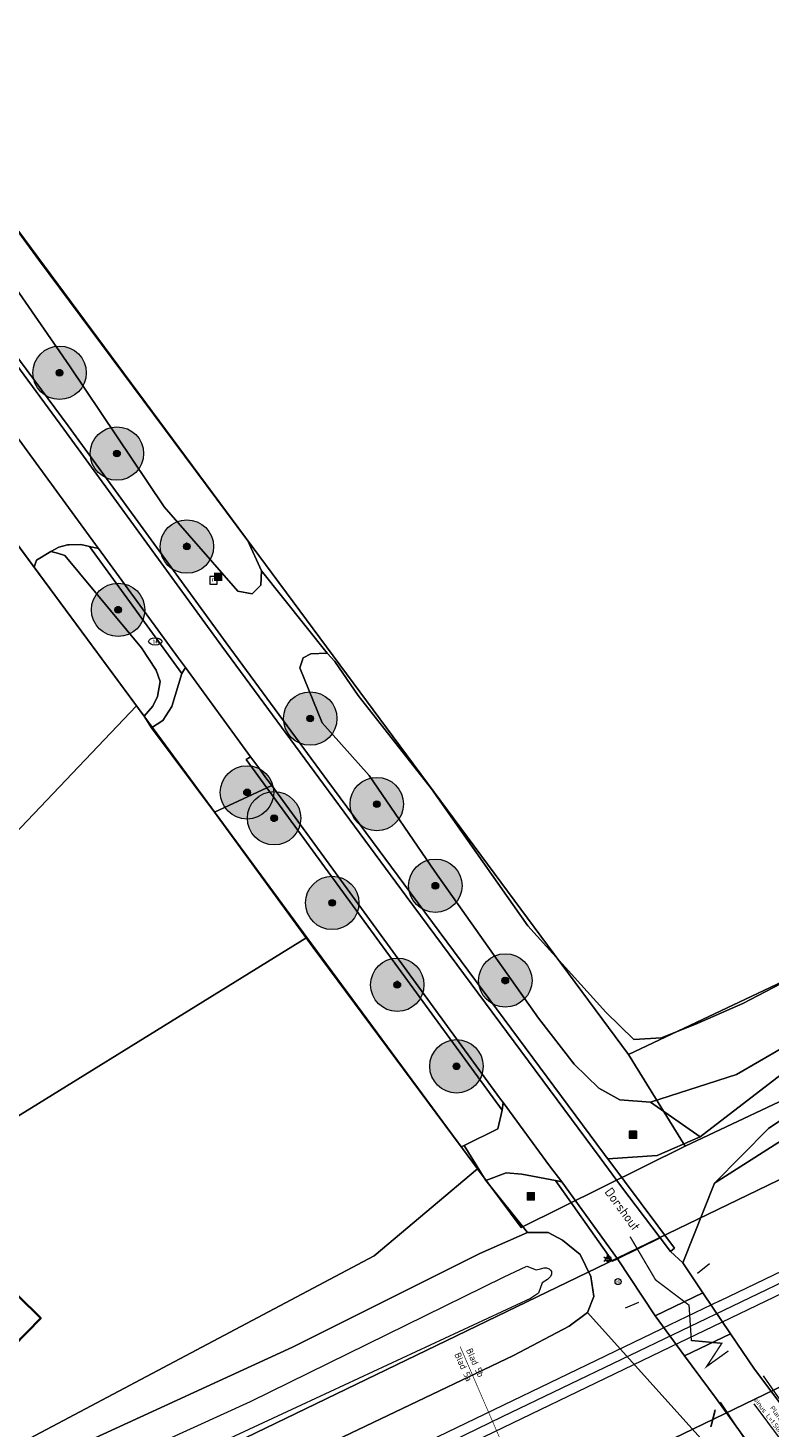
# Model space of a CAD drawing. Header units: metres. Extents: x 163543 to 168130, y 402678 to 405437.
# Tile 136 of 256: x 164738 to 164793, y 403570 to 403675. Entities that reach past the tile are written whole.
import ezdxf
from ezdxf.enums import TextEntityAlignment as Align

# ---------------------------------------------------------------- set-up
doc = ezdxf.new("R2010")
doc.units = ezdxf.units.M
doc.linetypes.add('X-CA190022.004-UO-TXT_Tekst 1op200$0$AL-TEKENBLADGRENS', pattern=[11.5, 2.5, -1.5, 1, -1.5, 1, -1.5, 2.5])
doc.layers.get('0').update_dxf_attribs({"lineweight": 25})
for name, color, linetype, lineweight in [('X-CA190022.004-UO-BGT_Ondergrond$0$GE_202_SHDMuur30cm_Lijn_GEM', 253, 'Continuous', 9), ('X-CA190022.004-UO-BGT_Ondergrond$0$GE_251_SPRTrein_as_Lijn_GEM', 253, 'Continuous', 9), ('X-CA190022.004-UO-BGT_Ondergrond$0$GE_261_OSHHek_Lijn_GEM', 253, 'X-CA190022.004-UO-BGT_Ondergrond$0$Hekwerk', 9), ('X-CA190022.004-UO-BGT_Ondergrond$0$GE_314_WGDRijbaanLokaleweg_Vlak_GEM', 253, 'Continuous', 9), ('X-CA190022.004-UO-BGT_Ondergrond$0$GE_322_WGDInrit_Vlak_GEM', 253, 'Continuous', 9), ('X-CA190022.004-UO-BGT_Ondergrond$0$GE_367_OWGBerm_groenvoorziening_grasenk_GEM', 253, 'Continuous', 9), ('X-CA190022.004-UO-BGT_Ondergrond$0$GE_401_OTDErf_Vlak_GEM', 253, 'Continuous', 9), ('X-CA190022.004-UO-BGT_Ondergrond$0$GE_471_BTDBouwland_Vlak_GEM', 253, 'Continuous', 9), ('X-CA190022.004-UO-BGT_Ondergrond$0$GE_479_BTDGroenvoorziening_grasenkruida_GEM', 253, 'Continuous', 9), ('X-CA190022.004-UO-BGT_Ondergrond$0$GE_504_WTDWaterloop_sloot_Vlak_GEM', 253, 'Continuous', 9), ('X-CA190022.004-UO-BGT_Ondergrond$0$GE_523_WTDGreppel_drogesloot_Vlak_GEM', 253, 'Continuous', 9), ('X-CA190022.004-UO-BGT_Ondergrond$0$GE_541_OWTOever_slootkant_Vlak_GEM', 253, 'Continuous', 9), ('X-CA190022.004-UO-BGT_Ondergrond$0$GE_601_PNDgrondvlakpand_Vlak_MV_GEM', 34, 'Continuous', 35), ('X-CA190022.004-UO-BGT_Ondergrond$0$GE_812_BRDPlaatsnaambord_Punt_GEM', 253, 'Continuous', 9), ('X-CA190022.004-UO-BGT_Ondergrond$0$GE_814_BRDVerkeersbord_Punt_GEM', 253, 'Continuous', 9), ('X-CA190022.004-UO-BGT_Ondergrond$0$GE_835_KSTRioolkast_Punt_GEM', 253, 'Continuous', 9), ('X-CA190022.004-UO-BGT_Ondergrond$0$GE_861_PALLichtmast_Punt_GEM', 253, 'Continuous', 9), ('X-CA190022.004-UO-BGT_Ondergrond$0$GE_882_PutBrandkraan_Punt_GEM', 253, 'Continuous', 9), ('X-CA190022.004-UO-BGT_Ondergrond$0$GE_885_PutInspectieofRioolput_Punt_GEM', 253, 'Continuous', 9), ('X-CA190022.004-UO-BGT_Ondergrond$0$N-WE-RI-PUT_INSPECTIE-S', 253, 'Continuous', 9), ('X-CA190022.004-UO-DTM inmeting_v0.1$0$B-ME-IE-MEUBILAIR_WEGMEUBILAIR_SCHRIKHEK-G', 4, 'Continuous', 18), ('X-CA190022.004-UO-DTM inmeting_v0.1$0$B-WE-IE-TERREINAFSCHEIDING_KUNSTMATIG_RASTERHEKWERK-G', 246, 'X-CA190022.004-UO-DTM inmeting_v0.1$0$IE-TERREINAFSCHEIDING-KUNSTMATIG-OPEN', 0), ('X-CA190022.004-UO-DTM inmeting_v0.1$0$B-WE-VH-VERHARDING_ASFALT-G', 246, 'Continuous', 0), ('X-CA190022.004-UO-DWM_Beplanting$0$B-WE-GR-BOOM-S AFKOMSTIG UIT BGT', 252, 'Continuous', 0), ('X-CA190022.004-UO-DWM_Snelfietsroute$0$N-WE-VW-MARKERING_LANGS_STREEP_DOORGETROKKEN_010-G', 7, 'Continuous', 0), ('X-CA190022.004-UO-KAD_Percelen$0$B-WE-KG-GRENS_PERCEEL-GV', 150, 'Continuous', 9), ('X-CA190022.004-UO-TXT_Tekst 1op200$0$BLADEN', 7, 'Continuous', 25), ('X-CA190022.004-UO-TXT_Tekst 1op200$0$X-XX-AL-AANKLEDING-M', 7, 'Continuous', 18), ('X-CA190022.004-UO-TXT_Tekst 1op200$0$X-XX-AL-T35', 7, 'Continuous', 35), ('X-CA190022.004-UO-TXT_Tekst 1op200$0$X-XX-AL-TEKENBLADGRENS-G', 7, 'X-CA190022.004-UO-TXT_Tekst 1op200$0$AL-TEKENBLADGRENS', 35)]:
    doc.layers.add(name, color=color, linetype=linetype, lineweight=lineweight)
doc.layers.add('X-CA190022.004-UO-DWM_Beplanting$0$B-WE-GR-BOOM-S AFKOMSTIG UIT BOMENBESTAND GEMEENTE', color=252, linetype='Continuous')
doc.layers.add('X-CA190022.004-UO-DWM_Beplanting$0$N-GV-GR-GRAS-A-200', color=7, linetype='Continuous')
doc.styles.add('X-CA190022.004-UO-BGT_Ondergrond$0$NLCS-ISO', font='NLCS-ISO.ttf')
doc.styles.add('X-CA190022.004-UO-TXT_Tekst 1op200$0$NLCS-ISO-M200-T18', font='NLCS-ISO.ttf', dxfattribs={"height": 0.36})
doc.styles.add('X-CA190022.004-UO-TXT_Tekst 1op200$0$NLCS-ISO-M200-T25', font='NLCS-ISO.ttf', dxfattribs={"height": 0.5})
doc.styles.add('X-CA190022.004-UO-TXT_Tekst 1op200$0$NLCS-ISO-M200-T35', font='NLCS-ISO.ttf', dxfattribs={"height": 0.7})
doc.linetypes.add('X-CA190022.004-UO-BGT_Ondergrond$0$Hekwerk', pattern='A,5,-1.5,[2,dgnlstyle-Veghel.shx,S=0.007937,R=0,X=0,Y=0],-1.5', length=8)
doc.linetypes.add('X-CA190022.004-UO-DTM inmeting_v0.1$0$IE-TERREINAFSCHEIDING-KUNSTMATIG-OPEN', pattern='A,7,-1.5,[67,NLCS.SHX,S=0.75,R=0,X=0,Y=0],-1.5', length=10)
doc.dimstyles.new('X-CA190022.004-UO-TXT_Tekst 1op200$0$NLCS-M200-T18-PIJL_L2_H1', dxfattribs={"dimscale": 0.2, "dimtxt": 2.5, "dimasz": 1.8, "dimexe": 2, "dimexo": 2, "dimgap": 0.7, "dimtad": 1, "dimzin": 0, "dimdsep": 46, "dimtxsty": 'X-CA190022.004-UO-TXT_Tekst 1op200$0$NLCS-ISO-M200-T18', "dimcen": 0, "dimdle": 2, "dimclrd": 256, "dimclre": 256, "dimclrt": 10, "dimadec": 1, "dimazin": 0, "dimtfac": 1, "dimtdec": 3, "dimtofl": 0, "dimtmove": 0, "dimatfit": 3, "dimfxl": 2, "dimfxlon": 1, "dimtfillclr": 256, "dimtolj": 1, "dimtzin": 0, "dimlwd": -1, "dimlwe": -1, "dimarcsym": 0})

# ---------------------------------------------------------------- blocks, each defined once
blk = doc.blocks.new('X-CA190022.004-UO-BGT_Ondergrond$0$SKL-WATER_BRANDKRAAN_BRANDPUT-SO')
at = {"color": 0, "linetype": 'ByBlock', "lineweight": 18}
blk.add_ellipse((0, 0), major_axis=(2.5, 0), ratio=0.54, dxfattribs=at)
at = {"color": 0, "linetype": 'ByBlock', "lineweight": 18, "style": 'X-CA190022.004-UO-BGT_Ondergrond$0$NLCS-ISO'}
blk.add_text('bk', height=1.5, dxfattribs=at).set_placement((0.16, 0), align=Align.MIDDLE_CENTER)
blk = doc.blocks.new('X-CA190022.004-UO-BGT_Ondergrond$0$IMGEOBrandkraanput')
at = {"xscale": 5, "yscale": 5, "zscale": 5}
blk.add_blockref('X-CA190022.004-UO-BGT_Ondergrond$0$SKL-WATER_BRANDKRAAN_BRANDPUT-SO', (0, 0), dxfattribs=at)
blk = doc.blocks.new('X-CA190022.004-UO-BGT_Ondergrond$0$SIE-WEG_PAAL_VERKEERSBORD-SO')
at = {"linetype": 'ByBlock', "lineweight": 18}
blk.add_circle((0, 0), 1.5, dxfattribs=at)
at = {"linetype": 'ByBlock', "lineweight": 18, "style": 'X-CA190022.004-UO-BGT_Ondergrond$0$NLCS-ISO'}
blk.add_text('vb', height=1.5, dxfattribs=at).set_placement((0, 0.13), align=Align.MIDDLE_CENTER)
blk = doc.blocks.new('X-CA190022.004-UO-BGT_Ondergrond$0$IMGEOVerkeersbord')
at = {"xscale": 5, "yscale": 5, "zscale": 5}
blk.add_blockref('X-CA190022.004-UO-BGT_Ondergrond$0$SIE-WEG_PAAL_VERKEERSBORD-SO', (0, 0), dxfattribs=at)
blk = doc.blocks.new('X-CA190022.004-UO-BGT_Ondergrond$0$SRI-PUT_INSPECTIEPUT_RIOOLPUT-SO')
at = {"color": 0, "linetype": 'ByBlock', "lineweight": 18}
blk.add_lwpolyline([(-1.12, -1.12), (1.12, -1.12), (1.12, 1.12), (-1.12, 1.12)], close=True, dxfattribs=at)
at = {"color": 0, "linetype": 'ByBlock', "lineweight": 18, "style": 'X-CA190022.004-UO-BGT_Ondergrond$0$NLCS-ISO'}
blk.add_text('r', height=1.5, dxfattribs=at).set_placement((0, 0.28), align=Align.MIDDLE_CENTER)
blk = doc.blocks.new('X-CA190022.004-UO-BGT_Ondergrond$0$IMGEOInspectierioolput')
at = {"layer": 'X-CA190022.004-UO-BGT_Ondergrond$0$N-WE-RI-PUT_INSPECTIE-S', "xscale": 10, "yscale": 10, "zscale": 10}
blk.add_blockref('X-CA190022.004-UO-BGT_Ondergrond$0$SRI-PUT_INSPECTIEPUT_RIOOLPUT-SO', (0, 0), dxfattribs=at)
blk = doc.blocks.new('X-CA190022.004-UO-BGT_Ondergrond$0$N-SIE-WEG_LICHTMAST-SO')
h = blk.add_hatch(color=256)
h.paths.add_polyline_path([(1.16, 0.5, 0.658505), (-1.16, 0.5)])
h.paths.add_polyline_path([(-1.16, -0.5, 0.658505), (1.16, -0.5)])
at = {"flags": 128}
for points in [[(-2.19, 1.27), (-1.1, 0.63)], [(-1.16, 0.5), (1.16, 0.5)], [(0, 1.27), (0, 2.53)], [(1.1, 0.63), (2.19, 1.27)], [(-2.19, -1.27), (-1.1, -0.63)], [(-1.16, -0.5), (1.16, -0.5)], [(0, -1.27), (0, -2.53)], [(2.19, -1.27), (1.1, -0.63)]]:
    blk.add_lwpolyline(points, dxfattribs=at)
at = {"ltscale": 0.5}
blk.add_circle((0, 0), 1.27, dxfattribs=at)
at = {"style": 'X-CA190022.004-UO-BGT_Ondergrond$0$NLCS-ISO'}
blk.add_attdef('TYPE', text='', height=1.8, dxfattribs=at).set_placement((0, 2.53), align=Align.BOTTOM_CENTER)
blk = doc.blocks.new('X-CA190022.004-UO-BGT_Ondergrond$0$IMGEOLichtmastpaal')
at = {"xscale": 5, "yscale": 5, "zscale": 5}
blk.add_blockref('X-CA190022.004-UO-BGT_Ondergrond$0$N-SIE-WEG_LICHTMAST-SO', (0, 6.4), dxfattribs=at)
blk = doc.blocks.new('*U22')
at = {"layer": 'X-CA190022.004-UO-BGT_Ondergrond$0$GE_835_KSTRioolkast_Punt_GEM'}
h = blk.add_hatch(color=40, dxfattribs=at)
edge = h.paths.add_edge_path()
edge.add_spline(control_points=[(-15.8, -13), (-15.8, -15.8), (-13, -15.8)], knot_values=[0, 0, 0, 1, 1, 1], degree=2, periodic=0)
edge.add_line((-13, -15.8), (13, -15.8))
edge.add_spline(control_points=[(13, -15.8), (15.8, -15.8), (15.8, -13)], knot_values=[0, 0, 0, 1, 1, 1], degree=2, periodic=0)
edge.add_line((15.8, -13), (15.8, 13))
edge.add_spline(control_points=[(15.8, 13), (15.8, 15.8), (13.2, 15.8)], knot_values=[0, 0, 0, 1, 1, 1], degree=2, periodic=0)
edge.add_line((13.2, 15.8), (-13, 15.8))
edge.add_spline(control_points=[(-13, 15.8), (-15.8, 15.8), (-15.8, 13)], knot_values=[0, 0, 0, 1, 1, 1], degree=2, periodic=0)
edge.add_line((-15.8, 13), (-15.8, -13))
blk = doc.blocks.new('X-CA190022.004-UO-BGT_Ondergrond$0$IMGEORioolkast')
at = {"layer": 'X-CA190022.004-UO-BGT_Ondergrond$0$GE_835_KSTRioolkast_Punt_GEM'}
h = blk.add_hatch(color=256, dxfattribs=at)
edge = h.paths.add_edge_path()
edge.add_spline(control_points=[(8.9, -11.9), (9.1, -11.9), (9.1, -11.7)], knot_values=[0, 0, 0, 1, 1, 1], degree=2, periodic=0)
edge.add_line((9.1, -11.7), (9.1, 3.6))
edge.add_line((9.1, 3.6), (-9.1, 3.6))
edge.add_line((-9.1, 3.6), (-9.1, -11.7))
edge.add_spline(control_points=[(-9.1, -11.7), (-9, -11.9), (-8.9, -11.9)], knot_values=[0, 0, 0, 1, 1, 1], degree=2, periodic=0)
edge.add_line((-8.9, -11.9), (8.9, -11.9))
edge = h.paths.add_edge_path()
edge.add_line((8.9, 9.2), (-8.9, 9.2))
edge.add_spline(control_points=[(-8.9, 9.2), (-9.1, 9.1), (-9.1, 9)], knot_values=[0, 0, 0, 1, 1, 1], degree=2, periodic=0)
edge.add_line((-9.1, 9), (-9.1, 6.6))
edge.add_spline(control_points=[(-9.1, 6.6), (-9, 6.4), (-8.9, 6.4)], knot_values=[0, 0, 0, 1, 1, 1], degree=2, periodic=0)
edge.add_line((-8.9, 6.4), (8.9, 6.4))
edge.add_spline(control_points=[(8.9, 6.4), (9.1, 6.4), (9.1, 6.6)], knot_values=[0, 0, 0, 1, 1, 1], degree=2, periodic=0)
edge.add_line((9.1, 6.6), (9.1, 9))
edge.add_spline(control_points=[(9.1, 9), (9.1, 9.2), (8.9, 9.2)], knot_values=[0, 0, 0, 1, 1, 1], degree=2, periodic=0)
h = blk.add_hatch(color=256, dxfattribs=at)
edge = h.paths.add_edge_path(flags=0)
edge.add_spline(control_points=[(-7.3, -1.4), (-7.3, -2.4), (-6.1, -2.6)], knot_values=[0, 0, 0, 1, 1, 1], degree=2, periodic=0)
edge.add_spline(control_points=[(-6.1, -2.6), (-4.8, -2.4), (-4.8, -1.5), (-4.8, -0.1), (-6.1, -0.1)], knot_values=[0, 0, 0, 0.5, 0.5, 1, 1, 1], degree=2, periodic=0)
edge.add_spline(control_points=[(-6.1, -0.1), (-7.1, -0.1), (-7.3, -1.3)], knot_values=[0, 0, 0, 1, 1, 1], degree=2, periodic=0)
edge.add_line((-7.3, -1.3), (-7.3, -1.4))
blk.add_blockref('*U22', (0, 0), dxfattribs=at)
blk = doc.blocks.new('*U33')
at = {"layer": 'X-CA190022.004-UO-BGT_Ondergrond$0$GE_812_BRDPlaatsnaambord_Punt_GEM'}
h = blk.add_hatch(color=1, dxfattribs=at)
edge = h.paths.add_edge_path()
edge.add_spline(control_points=[(-13.2, 15.8), (-13.7, 15.8), (-14.3, 15.6)], knot_values=[0, 0, 0, 1, 1, 1], degree=2, periodic=0)
edge.add_spline(control_points=[(-14.3, 15.6), (-15.8, 14.9), (-15.8, 13.2)], knot_values=[0, 0, 0, 1, 1, 1], degree=2, periodic=0)
edge.add_line((-15.8, 13.2), (-15.8, -13.6))
edge.add_spline(control_points=[(-15.8, -13.6), (-15.3, -15.8), (-13.2, -15.8)], knot_values=[0, 0, 0, 1, 1, 1], degree=2, periodic=0)
edge.add_line((-13.2, -15.8), (13.6, -15.8))
edge.add_spline(control_points=[(13.6, -15.8), (15.8, -15.3), (15.8, -13.2)], knot_values=[0, 0, 0, 1, 1, 1], degree=2, periodic=0)
edge.add_line((15.8, -13.2), (15.8, 13.2))
edge.add_spline(control_points=[(15.8, 13.2), (15.8, 13.7), (15.6, 14.3)], knot_values=[0, 0, 0, 1, 1, 1], degree=2, periodic=0)
edge.add_spline(control_points=[(15.6, 14.3), (14.9, 15.8), (13.2, 15.8)], knot_values=[0, 0, 0, 1, 1, 1], degree=2, periodic=0)
edge.add_line((13.2, 15.8), (-13.2, 15.8))
at = {"layer": 'X-CA190022.004-UO-BGT_Ondergrond$0$GE_812_BRDPlaatsnaambord_Punt_GEM', "color": 1}
blk.add_3dface([(12.5, 7.4), (12.5, -7.4), (-12.5, -7.4), (-12.5, 7.4)], dxfattribs=at)
blk = doc.blocks.new('X-CA190022.004-UO-BGT_Ondergrond$0$IMGEOPlaatsnaambord')
at = {"layer": 'X-CA190022.004-UO-BGT_Ondergrond$0$GE_812_BRDPlaatsnaambord_Punt_GEM'}
blk.add_hatch(color=256, dxfattribs=at).paths.add_polyline_path([(12.5, 7.4), (12.5, -7.4), (-12.5, -7.4), (-12.5, 7.4)])
h = blk.add_hatch(color=256, dxfattribs=at)
edge = h.paths.add_edge_path(flags=0)
edge.add_spline(control_points=[(-10.4, -5.1), (-10.4, -5.3), (-10.2, -5.3)], knot_values=[0, 0, 0, 1, 1, 1], degree=2, periodic=0)
edge.add_line((-10.2, -5.3), (10.2, -5.3))
edge.add_spline(control_points=[(10.2, -5.3), (10.4, -5.3), (10.4, -5.1)], knot_values=[0, 0, 0, 1, 1, 1], degree=2, periodic=0)
edge.add_line((10.4, -5.1), (10.4, 5.1))
edge.add_spline(control_points=[(10.4, 5.1), (10.4, 5.3), (10.2, 5.3)], knot_values=[0, 0, 0, 1, 1, 1], degree=2, periodic=0)
edge.add_line((10.2, 5.3), (-10.2, 5.3))
edge.add_spline(control_points=[(-10.2, 5.3), (-10.4, 5.3), (-10.4, 5.1)], knot_values=[0, 0, 0, 1, 1, 1], degree=2, periodic=0)
edge.add_line((-10.4, 5.1), (-10.4, -5.1))
blk.add_blockref('*U33', (0, 0), dxfattribs=at)
blk = doc.blocks.new('X-CA190022.004-UO-DWM_Beplanting$0$SGR-BOOM_01-SO')
at = {"linetype": 'ByBlock', "lineweight": 18}
h = blk.add_hatch(color=0, dxfattribs=at)
h.dxf.hatch_style = 1
edge = h.paths.add_edge_path()
edge.add_arc((0, 0), 0.25, 0, 360)
at = {"color": 0, "linetype": 'ByBlock', "lineweight": 18}
for radius in [2, 0.25]:
    blk.add_circle((0, 0), radius, dxfattribs=at)
blk = doc.blocks.new('X-CA190022.004-UO-DWM_Beplanting$0$IMGEOBoom')
at = {"transparency": 33554457}
h = blk.add_hatch(color=256, dxfattribs=at)
h.dxf.hatch_style = 1
edge = h.paths.add_edge_path()
edge.add_arc((0, 0), 100, 0, 360)
edge = h.paths.add_edge_path(flags=17)
edge.add_arc((0, 0), 12.5, 0, 360)
h = blk.add_hatch()
h.set_pattern_fill('ANGLE', color=256)
h.set_pattern_definition([(0, (0, 0), (0, 6.985), [5.08, -1.905]), (90, (0, 0), (-6.985, 4e-16), [5.08, -1.905])])
edge = h.paths.add_edge_path(flags=17)
edge.add_arc((0, 0), 12.5, 0, 360)
at = {"layer": 'X-CA190022.004-UO-DWM_Beplanting$0$N-GV-GR-GRAS-A-200'}
h = blk.add_hatch(color=256, dxfattribs=at)
h.dxf.hatch_style = 1
edge = h.paths.add_edge_path(flags=17)
edge.add_arc((0, 0), 12.5, 0, 360)
at = {"xscale": 50, "yscale": 50, "zscale": 50}
blk.add_blockref('X-CA190022.004-UO-DWM_Beplanting$0$SGR-BOOM_01-SO', (0, 0), dxfattribs=at)
blk = doc.blocks.new('*D1240')
at = {"layer": 'X-CA190022.004-UO-TXT_Tekst 1op200$0$X-XX-AL-AANKLEDING-M', "transparency": 16777216}
for p, q in [((164797.04, 403565.55), (164792.3, 403571.88)), ((164797.04, 403565.55), (164796.72, 403565.31)), ((164797.72, 403564.64), (164797.26, 403565.26)), ((164797.94, 403564.35), (164797.62, 403564.11))]:
    blk.add_line(p, q, dxfattribs=at)
for points in [[(164797.3, 403565.3), (164797.21, 403565.23), (164797.04, 403565.55)], [(164797.77, 403564.67), (164797.68, 403564.6), (164797.94, 403564.35)]]:
    blk.add_solid(points, dxfattribs=at)
at = {"layer": 'X-CA190022.004-UO-TXT_Tekst 1op200$0$X-XX-AL-AANKLEDING-M', "transparency": 16777216, "insert": (164794.52, 403569.95), "char_height": 0.36, "attachment_point": 5, "rotation": 306.8287, "style": 'X-CA190022.004-UO-TXT_Tekst 1op200$0$NLCS-ISO-M200-T18'}
blk.add_mtext('\\A1;Plateau opgang\\Psinus L=1.50m en H=0.12m', dxfattribs=at)

msp = doc.modelspace()

# ---------------------------------------------------------------- linework, layer by layer
at = {"layer": 'X-CA190022.004-UO-BGT_Ondergrond$0$GE_202_SHDMuur30cm_Lijn_GEM'}
for p, q in [((164738.382, 403634.545), (164738.565, 403635.054)), ((164738.565, 403635.054), (164739.641, 403635.706)), ((164739.641, 403635.706), (164740.132, 403635.596))]:
    msp.add_line(p, q, dxfattribs=at)
at = {"layer": 'X-CA190022.004-UO-BGT_Ondergrond$0$GE_251_SPRTrein_as_Lijn_GEM'}
for p, q in [((164789.729, 403579.594), (164922.317, 403643.446)), ((164790.556, 403578.319), (164922.966, 403642.107)), ((164773.462, 403570.933), (164845.068, 403605.352)), ((164789.729, 403579.594), (164785.364, 403577.492)), ((164786.046, 403576.149), (164790.556, 403578.319)), ((164612.775, 403494.432), (164785.364, 403577.492)), ((164613.43, 403493.072), (164786.046, 403576.149)), ((164743.728, 403556.491), (164773.462, 403570.933))]:
    msp.add_line(p, q, dxfattribs=at)
at = {"layer": 'X-CA190022.004-UO-BGT_Ondergrond$0$GE_261_OSHHek_Lijn_GEM'}
for p, q in [((164788.071, 403581.676), (164788.952, 403582.399)), ((164783.634, 403579.464), (164782.642, 403579.041)), ((164789.123, 403570.258), (164789.394, 403571.297))]:
    msp.add_line(p, q, dxfattribs=at)
at = {"layer": 'X-CA190022.004-UO-BGT_Ondergrond$0$GE_314_WGDRijbaanLokaleweg_Vlak_GEM', "flags": 128}
for points in [[(164716.506, 403678.35), (164722.571, 403670.01), (164730.073, 403659.767), (164735.872, 403651.968), (164740.922, 403645.119), (164752.764, 403628.862), (164760.384, 403618.513), (164766.564, 403610.142), (164781.106, 403590.549), (164781.151, 403590.489), (164781.352, 403590.22), (164786.349, 403583.527), (164786.029, 403583.287), (164785.256, 403584.315), (164782.303, 403588.241), (164780.785, 403590.311), (164766.242, 403609.904), (164760.062, 403618.276), (164752.442, 403628.626), (164740.599, 403644.882), (164735.551, 403651.729), (164729.751, 403659.53), (164722.247, 403669.774), (164716.183, 403678.114)], [(164735.551, 403651.729), (164740.599, 403644.882), (164752.442, 403628.626), (164760.062, 403618.276), (164766.242, 403609.904), (164780.785, 403590.311), (164782.303, 403588.241), (164785.256, 403584.315), (164782.06, 403582.745), (164777.909, 403588.506), (164776.978, 403589.691), (164773.503, 403594.45), (164773.242, 403594.807), (164756.175, 403618.18), (164755.814, 403618.673), (164755.128, 403619.613), (164754.598, 403620.338), (164749.707, 403627.037), (164749.202, 403627.728), (164743.212, 403635.93), (164742.982, 403636.246), (164736.982, 403644.462)], [(164905.02, 403646.658), (164868.202, 403628.593), (164829.801, 403610.369), (164812.91, 403602.75), (164798.401, 403595.872), (164793.37, 403592.503), (164789.337, 403588.407), (164786.957, 403582.448), (164786.029, 403583.287), (164786.349, 403583.527), (164781.352, 403590.22), (164785.051, 403590.471), (164788.258, 403591.868), (164795.615, 403597.535), (164811.64, 403605.34), (164842.331, 403619.417), (164867.701, 403631.561), (164885.09, 403640.342), (164903.043, 403649.339), (164905.02, 403646.658)], [(164743.212, 403635.93), (164749.202, 403627.728), (164749.707, 403627.037), (164749.451, 403626.574), (164742.526, 403636.086), (164743.212, 403635.93)], [(164755.128, 403619.613), (164755.814, 403618.673), (164756.175, 403618.18), (164755.806, 403618.009), (164754.261, 403620.124), (164754.598, 403620.338), (164755.128, 403619.613)], [(164756.175, 403618.18), (164773.242, 403594.807), (164773.503, 403594.45), (164773.433, 403593.87), (164755.806, 403618.009), (164756.175, 403618.18)], [(164777.909, 403588.506), (164782.06, 403582.745), (164781.692, 403582.555), (164777.419, 403588.599), (164777.909, 403588.506)], [(164786.957, 403582.448), (164788.471, 403580.201), (164784.897, 403578.462), (164782.06, 403582.745), (164785.256, 403584.315), (164786.029, 403583.287), (164786.957, 403582.448)], [(164788.471, 403580.201), (164790.537, 403577.132), (164787.089, 403575.482), (164784.897, 403578.462), (164788.471, 403580.201)], [(164794.593, 403571.459), (164802.303, 403561.201), (164802.426, 403561.037), (164799.138, 403558.825), (164799.013, 403558.998), (164791.246, 403569.777), (164789.45, 403572.27), (164787.089, 403575.482), (164790.537, 403577.132), (164792.33, 403574.47), (164794.593, 403571.459)]]:
    msp.add_lwpolyline(points, dxfattribs=at)
at = {"layer": 'X-CA190022.004-UO-BGT_Ondergrond$0$GE_322_WGDInrit_Vlak_GEM', "flags": 128}
for points in [[(164736.982, 403644.462), (164742.982, 403636.246), (164743.212, 403635.93), (164742.526, 403636.086), (164741.874, 403636.233), (164740.997, 403636.223), (164740.877, 403636.213), (164740.222, 403636.025), (164739.641, 403635.706), (164738.565, 403635.054), (164738.382, 403634.545), (164734.247, 403640.127), (164735.039, 403640.696), (164735.822, 403641.268), (164736.795, 403643.519), (164736.876, 403643.929), (164736.982, 403644.462)], [(164749.707, 403627.037), (164754.598, 403620.338), (164754.261, 403620.124), (164755.806, 403618.009), (164751.89, 403616.199), (164747.163, 403622.516), (164748.033, 403623.057), (164748.696, 403624.095), (164749.451, 403626.574), (164749.707, 403627.037)], [(164773.503, 403594.45), (164776.978, 403589.691), (164777.909, 403588.506), (164777.419, 403588.599), (164774.908, 403589.078), (164773.725, 403589.173), (164772.207, 403588.601), (164770.591, 403591.238), (164773.11, 403592.471), (164773.433, 403593.87), (164773.503, 403594.45)]]:
    msp.add_lwpolyline(points, dxfattribs=at)
at = {"layer": 'X-CA190022.004-UO-BGT_Ondergrond$0$GE_367_OWGBerm_groenvoorziening_grasenk_GEM', "flags": 128}
for points in [[(164734.194, 403659.474), (164741.031, 403649.617), (164748.111, 403639.057), (164753.645, 403632.748), (164754.72, 403632.534), (164755.372, 403633.194), (164755.404, 403634.255), (164760.321, 403628.1), (164759.096, 403628.044), (164758.541, 403627.755), (164758.282, 403626.995), (164759.952, 403622.871), (164763.477, 403618.947), (164768.388, 403611.756), (164776.156, 403600.768), (164778.837, 403597.318), (164780.685, 403595.531), (164782.238, 403594.647), (164784.549, 403594.476), (164788.258, 403591.868), (164785.051, 403590.471), (164781.352, 403590.22), (164781.151, 403590.489), (164781.106, 403590.549), (164766.564, 403610.142), (164760.384, 403618.513), (164752.764, 403628.862), (164740.922, 403645.119), (164735.872, 403651.968)], [(164742.526, 403636.086), (164749.451, 403626.574), (164748.696, 403624.095), (164748.033, 403623.057), (164747.163, 403622.516), (164746.613, 403623.375), (164747.262, 403624.136), (164747.628, 403624.845), (164747.813, 403625.973), (164747.525, 403626.829), (164746.419, 403628.489), (164740.686, 403635.421), (164740.132, 403635.596), (164739.641, 403635.706), (164740.222, 403636.025), (164740.877, 403636.213), (164740.997, 403636.223), (164741.874, 403636.233), (164742.526, 403636.086)], [(164755.806, 403618.009), (164773.433, 403593.87), (164773.11, 403592.471), (164770.591, 403591.238), (164770.365, 403591.121), (164759.291, 403606.055), (164751.89, 403616.199), (164755.806, 403618.009)], [(164795.615, 403597.535), (164788.258, 403591.868), (164784.549, 403594.476), (164790.984, 403596.542), (164796.144, 403599.53)], [(164795.736, 403592.477), (164789.337, 403588.407), (164793.37, 403592.503), (164798.401, 403595.872)], [(164792.813, 403555.884), (164788.756, 403568.779), (164779.82, 403578.718), (164780.297, 403579.918), (164780.083, 403581.411), (164779.286, 403583.069), (164777.942, 403584.129), (164776.87, 403584.714), (164775.323, 403584.718), (164772.207, 403588.601), (164773.725, 403589.173), (164774.908, 403589.078), (164777.419, 403588.599), (164781.692, 403582.555), (164782.06, 403582.745), (164784.897, 403578.462), (164787.089, 403575.482), (164789.45, 403572.27), (164791.246, 403569.777), (164799.013, 403558.998)]]:
    msp.add_lwpolyline(points, dxfattribs=at)
at = {"layer": 'X-CA190022.004-UO-BGT_Ondergrond$0$GE_401_OTDErf_Vlak_GEM', "flags": 128}
for points in [[(164734.247, 403640.127), (164738.382, 403634.545)], [(164738.382, 403634.545), (164746.613, 403623.375), (164747.163, 403622.516), (164751.89, 403616.199), (164759.291, 403606.055), (164770.365, 403591.121), (164770.591, 403591.238), (164772.207, 403588.601), (164775.323, 403584.718), (164771.769, 403583.145), (164757.734, 403576.121), (164741.697, 403568.756), (164724.691, 403560.303), (164702.856, 403549.805), (164681.914, 403539.451), (164655.322, 403527.058), (164641.991, 403544.437), (164674.932, 403571.266), (164639.445, 403617.736)], [(164718.92, 403597.931), (164728.805, 403588.204), (164738.88, 403578.29), (164731.46, 403570.74), (164721.322, 403580.716), (164711.5, 403590.38), (164718.92, 403597.931)]]:
    msp.add_lwpolyline(points, dxfattribs=at)
at = {"layer": 'X-CA190022.004-UO-BGT_Ondergrond$0$GE_471_BTDBouwland_Vlak_GEM', "flags": 128}
msp.add_lwpolyline([(164797.782, 403605.159), (164791.469, 403601.87), (164788.031, 403600.375), (164785.356, 403599.281), (164783.294, 403599.176), (164781.198, 403601.206), (164775.351, 403607.684), (164768.15, 403617.949), (164762.649, 403624.922), (164760.891, 403627.48), (164760.321, 403628.1), (164755.404, 403634.255), (164754.392, 403636.516), (164738.704, 403657.589), (164711.189, 403695.297)], dxfattribs=at)
at = {"layer": 'X-CA190022.004-UO-BGT_Ondergrond$0$GE_479_BTDGroenvoorziening_grasenkruida_GEM', "flags": 128}
for points in [[(164794.593, 403571.459), (164792.33, 403574.47), (164790.537, 403577.132), (164788.471, 403580.201), (164786.957, 403582.448), (164789.337, 403588.407), (164795.736, 403592.477)], [(164637.795, 403509.882), (164672.252, 403526.504), (164707.753, 403543.439), (164730.663, 403554.28), (164755.469, 403566.516), (164774.278, 403575.493), (164778.452, 403577.684), (164779.82, 403578.718), (164788.756, 403568.779), (164770.122, 403561.314)]]:
    msp.add_lwpolyline(points, dxfattribs=at)
at = {"layer": 'X-CA190022.004-UO-BGT_Ondergrond$0$GE_504_WTDWaterloop_sloot_Vlak_GEM', "flags": 128}
for points in [[(164615.872, 403505.365), (164674.068, 403533.44), (164705.671, 403548.206), (164723.606, 403557.276), (164741.942, 403566.291), (164754.59, 403572.044), (164773.545, 403581.366), (164775.277, 403582.181), (164775.974, 403581.906)], [(164775.974, 403581.906), (164776.293, 403581.989), (164776.586, 403582.06), (164776.743, 403582.054), (164776.944, 403581.999), (164777.048, 403581.897), (164777.119, 403581.79), (164777.139, 403581.65), (164777.133, 403581.559), (164777.039, 403581.395), (164776.825, 403581.2), (164776.42, 403580.952), (164776.163, 403580.158), (164775.561, 403579.777), (164744.433, 403565.283), (164732.312, 403559.273), (164715.818, 403551.564), (164701.967, 403545.049), (164678.426, 403533.128), (164644.871, 403517.187)]]:
    msp.add_lwpolyline(points, dxfattribs=at)
at = {"layer": 'X-CA190022.004-UO-BGT_Ondergrond$0$GE_523_WTDGreppel_drogesloot_Vlak_GEM', "flags": 128}
for points in [[(164711.189, 403695.297), (164738.704, 403657.589), (164754.392, 403636.516), (164755.404, 403634.255), (164755.372, 403633.194), (164754.72, 403632.534), (164753.645, 403632.748), (164748.111, 403639.057), (164741.031, 403649.617), (164734.194, 403659.474), (164724.381, 403672.999), (164714.715, 403685.603)], [(164740.686, 403635.421), (164746.419, 403628.489), (164747.525, 403626.829), (164747.813, 403625.973), (164747.628, 403624.845), (164747.262, 403624.136), (164746.613, 403623.375), (164738.382, 403634.545), (164738.565, 403635.054), (164739.641, 403635.706), (164740.132, 403635.596), (164740.686, 403635.421)], [(164796.144, 403599.53), (164790.984, 403596.542), (164784.549, 403594.476), (164782.238, 403594.647), (164780.685, 403595.531), (164778.837, 403597.318), (164776.156, 403600.768), (164768.388, 403611.756), (164763.477, 403618.947), (164759.952, 403622.871), (164758.282, 403626.995), (164758.541, 403627.755), (164759.096, 403628.044), (164760.321, 403628.1), (164760.891, 403627.48), (164762.649, 403624.922), (164768.15, 403617.949), (164775.351, 403607.684), (164781.198, 403601.206), (164783.294, 403599.176), (164785.356, 403599.281), (164788.031, 403600.375), (164791.469, 403601.87), (164797.782, 403605.159)]]:
    msp.add_lwpolyline(points, dxfattribs=at)
at = {"layer": 'X-CA190022.004-UO-BGT_Ondergrond$0$GE_541_OWTOever_slootkant_Vlak_GEM', "flags": 128}
for points in [[(164644.76, 403522.135), (164649.727, 403524.45), (164655.322, 403527.058), (164681.914, 403539.451), (164702.856, 403549.805), (164724.691, 403560.303), (164741.697, 403568.756), (164757.734, 403576.121), (164771.769, 403583.145), (164775.323, 403584.718), (164776.87, 403584.714), (164777.942, 403584.129), (164779.286, 403583.069), (164780.083, 403581.411), (164780.297, 403579.918), (164779.82, 403578.718), (164778.452, 403577.684), (164774.278, 403575.493), (164755.469, 403566.516), (164730.663, 403554.28), (164707.753, 403543.439), (164672.252, 403526.504), (164637.795, 403509.882)], [(164741.942, 403566.291), (164754.59, 403572.044), (164773.545, 403581.366), (164775.277, 403582.181), (164775.974, 403581.906), (164776.293, 403581.989), (164776.586, 403582.06), (164776.743, 403582.054), (164776.944, 403581.999), (164777.048, 403581.897), (164777.119, 403581.79), (164777.139, 403581.65), (164777.133, 403581.559), (164777.039, 403581.395), (164776.825, 403581.2), (164776.42, 403580.952), (164776.163, 403580.158), (164775.561, 403579.777), (164744.433, 403565.283)]]:
    msp.add_lwpolyline(points, dxfattribs=at)
at = {"layer": 'X-CA190022.004-UO-BGT_Ondergrond$0$GE_601_PNDgrondvlakpand_Vlak_MV_GEM', "flags": 128}
msp.add_lwpolyline([(164728.805, 403588.204), (164738.88, 403578.29), (164731.46, 403570.74), (164721.322, 403580.716), (164728.805, 403588.204)], dxfattribs=at)
at = {"layer": 'X-CA190022.004-UO-DTM inmeting_v0.1$0$B-ME-IE-MEUBILAIR_WEGMEUBILAIR_SCHRIKHEK-G'}
msp.add_polyline3d([(164789.054, 403570.166, 0), (164789.391, 403571.426, 0)], dxfattribs=at)
at = {"layer": 'X-CA190022.004-UO-DTM inmeting_v0.1$0$B-WE-IE-TERREINAFSCHEIDING_KUNSTMATIG_RASTERHEKWERK-G'}
msp.add_line((164789.391, 403571.426, 10.144), (164789.054, 403570.166, 10.063), dxfattribs=at)
at = {"layer": 'X-CA190022.004-UO-DTM inmeting_v0.1$0$B-WE-VH-VERHARDING_ASFALT-G'}
for points in [[(164792.992, 403573.977, 10.108), (164795.304, 403570.621, 10.016), (164798.532, 403566.291, 9.867), (164801.815, 403561.922, 9.769), (164804.19, 403558.695, 9.703), (164804.768, 403558.082, 9.692), (164805.552, 403557.743, 9.674), (164806.47, 403557.954, 9.648), (164808.382, 403559.604, 9.595), (164809.36, 403560.511, 9.573), (164811.295, 403564.07, 9.523), (164812.717, 403568.558, 9.471)], [(164792.908, 403549.9, 9.139), (164796.349, 403551.525, 9.297), (164799.151, 403553.105, 9.453), (164801.057, 403554.249, 9.563), (164801.372, 403554.68, 9.602), (164801.416, 403555.417, 9.632), (164801.061, 403556.16, 9.65), (164799.82, 403558.04, 9.702), (164796.371, 403562.744, 9.83), (164792.519, 403567.859, 10.004), (164789.797, 403572.014, 10.108)]]:
    msp.add_polyline3d(points, dxfattribs=at)
at = {"layer": 'X-CA190022.004-UO-DWM_Snelfietsroute$0$N-WE-VW-MARKERING_LANGS_STREEP_DOORGETROKKEN_010-G', "const_width": 0.1, "flags": 128}
msp.add_lwpolyline([(164790.374, 403575.84), (164788.748, 403574.675), (164789.883, 403576.411), (164787.601, 403576.621), (164787.429, 403579.265), (164784.923, 403581.161), (164783.011, 403584.404)], dxfattribs=at)
at = {"layer": 'X-CA190022.004-UO-KAD_Percelen$0$B-WE-KG-GRENS_PERCEEL-GV', "flags": 128}
for points in [[(165112.96, 403892.75), (165013.384, 403848.933), (164699.405, 403710.75), (164782.888, 403598.044), (164827.139, 403618.955), (164891.876, 403652.217), (165174.211, 403781.023), (165147.929, 403847.659), (165142.318, 403859.073), (165133.014, 403872.153), (165124.362, 403881.795), (165115.178, 403891.433)], [(164787.129, 403591.173), (164830.972, 403611.838), (164885.502, 403637.729), (164951.691, 403669.132), (165025.211, 403704.052), (165100.661, 403739.758), (165175.883, 403776.785), (165174.211, 403781.023), (164891.876, 403652.217), (164827.139, 403618.955), (164782.888, 403598.044)], [(164638.33, 403616.453), (164674.031, 403570.572), (164690.679, 403585.149), (164701.846, 403593.015), (164728.717, 403605.949), (164746.055, 403624.153), (164715.475, 403665.526), (164699.351, 403671.327)], [(164595.838, 403501.354), (164555.326, 403482.367), (164489.137, 403451.001), (164492.811, 403446.689), (164487.569, 403444.164), (164476.902, 403439.143), (164474.656, 403438.052), (164469.708, 403435.65), (164459.04, 403430.474), (164460.276, 403427.915), (164478.654, 403436.809), (164549.795, 403471.239), (164610.094, 403500.047), (164740.684, 403562.794), (164887.38, 403633.726), (164885.502, 403637.729), (164830.972, 403611.838), (164787.129, 403591.173), (164774.865, 403585.072), (164771.579, 403589.482), (164763.848, 403582.954), (164722.665, 403561.134), (164654.869, 403529.019)], [(164460.276, 403427.915), (164466.349, 403415.367), (164487.883, 403425.722), (164496.111, 403429.679), (164555.855, 403458.619), (164593.206, 403476.41), (164588.97, 403485.217), (164612.074, 403496.328), (164616.314, 403487.512), (164746.772, 403550.188), (164893.326, 403621.049), (164887.38, 403633.726), (164740.684, 403562.794), (164610.094, 403500.047), (164549.795, 403471.239), (164478.654, 403436.809)], [(164674.031, 403570.572), (164642.773, 403543.203), (164648.623, 403536.343), (164721.06, 403580.454), (164728.988, 403588.387), (164758.818, 403606.816), (164746.055, 403624.153), (164728.717, 403605.949), (164701.846, 403593.015), (164690.679, 403585.149)], [(164468.748, 403410.406), (164486.08, 403417.995), (164492.111, 403420.636), (164493.855, 403418.592), (164495.298, 403416.903), (164503.089, 403421.185), (164615.905, 403478.304), (164662.782, 403501.158), (164772.136, 403553.829), (164770.057, 403555.749), (164790.783, 403565.26), (164789.551, 403566.923), (164799.538, 403571.715), (164894.973, 403617.537), (164893.326, 403621.049), (164746.772, 403550.188), (164616.314, 403487.512), (164616.456, 403487.216), (164593.352, 403476.106), (164593.206, 403476.41), (164555.855, 403458.619), (164496.111, 403429.679), (164487.883, 403425.722), (164466.349, 403415.367)], [(164771.579, 403589.482), (164758.818, 403606.816), (164728.988, 403588.387), (164721.06, 403580.454), (164648.623, 403536.343), (164654.869, 403529.019), (164722.665, 403561.134), (164763.848, 403582.954)]]:
    msp.add_lwpolyline(points, close=True, dxfattribs=at)
for points in [[(164746.055, 403624.153), (164758.818, 403606.816), (164771.579, 403589.482), (164774.865, 403585.072), (164787.129, 403591.173), (164782.888, 403598.044), (164699.405, 403710.75), (164663.685, 403758.357), (164661.722, 403760.973), (164659.615, 403759.431), (164642.451, 403785.473), (164645.222, 403787.472), (164634.394, 403810.405), (164625.515, 403830.201), (164611.096, 403857.983), (164606.674, 403863.903), (164600.273, 403873.433), (164599.577, 403873.307)], [(164588.57, 403867.874), (164599.341, 403851.977), (164605.643, 403838.152), (164625.778, 403794.738), (164648.524, 403757.711), (164607.075, 403711.173), (164600.355, 403703.628), (164609.245, 403698.231), (164613.843, 403703.516), (164616.756, 403706.864), (164653.557, 403749.163), (164707.202, 403676.7), (164715.475, 403665.526), (164746.055, 403624.153)]]:
    msp.add_lwpolyline(points, dxfattribs=at)
at = {"layer": 'X-CA190022.004-UO-TXT_Tekst 1op200$0$X-XX-AL-TEKENBLADGRENS-G', "const_width": 0.05, "flags": 128}
msp.add_lwpolyline([(164790.767, 403528.837), (164770.285, 403576.174)], dxfattribs=at)

# ---------------------------------------------------------------- block references
at = {"layer": 'X-CA190022.004-UO-BGT_Ondergrond$0$GE_812_BRDPlaatsnaambord_Punt_GEM', "xscale": 0.02, "yscale": 0.02, "zscale": 0.02}
for p in [(164783.233, 403592.036), (164775.578, 403587.417)]:
    msp.add_blockref('X-CA190022.004-UO-BGT_Ondergrond$0$IMGEOPlaatsnaambord', p, dxfattribs=at)
at = {"layer": 'X-CA190022.004-UO-BGT_Ondergrond$0$GE_814_BRDVerkeersbord_Punt_GEM', "xscale": 0.03, "yscale": 0.03, "zscale": 0.02}
msp.add_blockref('X-CA190022.004-UO-BGT_Ondergrond$0$IMGEOVerkeersbord', (164782.116, 403581.031), dxfattribs=at)
at = {"layer": 'X-CA190022.004-UO-BGT_Ondergrond$0$GE_835_KSTRioolkast_Punt_GEM', "xscale": 0.02, "yscale": 0.02, "zscale": 0.02}
msp.add_blockref('X-CA190022.004-UO-BGT_Ondergrond$0$IMGEORioolkast', (164752.162, 403633.81), dxfattribs=at)
at = {"layer": 'X-CA190022.004-UO-BGT_Ondergrond$0$GE_861_PALLichtmast_Punt_GEM', "xscale": 0.025, "yscale": 0.025, "zscale": 0.025}
msp.add_blockref('X-CA190022.004-UO-BGT_Ondergrond$0$IMGEOLichtmastpaal', (164781.32, 403582.559), dxfattribs=at)
at = {"layer": 'X-CA190022.004-UO-BGT_Ondergrond$0$GE_882_PutBrandkraan_Punt_GEM', "xscale": 0.04, "yscale": 0.04, "zscale": 0.02}
msp.add_blockref('X-CA190022.004-UO-BGT_Ondergrond$0$IMGEOBrandkraanput', (164747.452, 403628.979), dxfattribs=at)
at = {"layer": 'X-CA190022.004-UO-BGT_Ondergrond$0$GE_885_PutInspectieofRioolput_Punt_GEM', "xscale": 0.025, "yscale": 0.025, "zscale": 0.025}
msp.add_blockref('X-CA190022.004-UO-BGT_Ondergrond$0$IMGEOInspectierioolput', (164751.815, 403633.558), dxfattribs=at)
at = {"layer": 'X-CA190022.004-UO-DWM_Beplanting$0$B-WE-GR-BOOM-S AFKOMSTIG UIT BGT', "xscale": 0.02, "yscale": 0.02, "zscale": 0.02}
for p in [(164740.289, 403649.097), (164744.585, 403643.052), (164749.82, 403636.085), (164744.676, 403631.344), (164759.058, 403623.203), (164754.328, 403617.672), (164764.043, 403616.795), (164756.354, 403615.737), (164768.431, 403610.682), (164760.709, 403609.394), (164773.671, 403603.588), (164765.58, 403603.262), (164770.014, 403597.156)]:
    msp.add_blockref('X-CA190022.004-UO-DWM_Beplanting$0$IMGEOBoom', p, dxfattribs=at)
at = {"layer": 'X-CA190022.004-UO-DWM_Beplanting$0$B-WE-GR-BOOM-S AFKOMSTIG UIT BOMENBESTAND GEMEENTE', "xscale": 0.02, "yscale": 0.02, "zscale": 0.02}
for p in [(164740.289, 403649.097), (164744.585, 403643.052), (164749.82, 403636.085), (164744.676, 403631.344), (164759.058, 403623.203), (164764.043, 403616.795), (164756.354, 403615.737), (164768.431, 403610.682), (164760.709, 403609.394), (164773.671, 403603.588), (164765.58, 403603.262), (164770.014, 403597.156)]:
    msp.add_blockref('X-CA190022.004-UO-DWM_Beplanting$0$IMGEOBoom', p, dxfattribs=at)

# ---------------------------------------------------------------- texts
at = {"layer": 'X-CA190022.004-UO-TXT_Tekst 1op200$0$BLADEN', "char_height": 0.5, "attachment_point": 4, "rotation": 294.36779, "style": 'X-CA190022.004-UO-TXT_Tekst 1op200$0$NLCS-ISO-M200-T25'}
for s, width, insert in [('Blad 5a', 2.36936, (164770.069, 403575.677)), ('Blad 5b', 2.34944, (164770.944, 403575.998))]:
    msp.add_mtext_dynamic_manual_height_columns(s, width=width, gutter_width=8.75, heights=[0], dxfattribs=dict(at, insert=insert))
at = {"layer": 'X-CA190022.004-UO-TXT_Tekst 1op200$0$X-XX-AL-T35', "insert": (164781.635, 403588.156), "char_height": 0.7, "attachment_point": 1, "rotation": 306.30312, "style": 'X-CA190022.004-UO-TXT_Tekst 1op200$0$NLCS-ISO-M200-T35'}
msp.add_mtext_dynamic_manual_height_columns('Dorshout', width=26.53084, gutter_width=8.75, heights=[0], dxfattribs=at)

# ---------------------------------------------------------------- dimensions: what is measured, and where the dimension line sits
at = {"layer": 'X-CA190022.004-UO-TXT_Tekst 1op200$0$X-XX-AL-AANKLEDING-M'}
dim = msp.add_linear_dim(base=(164797.04, 403565.551), p1=(164797.966, 403564.37), p2=(164797.067, 403565.571), angle=126.82873, text='Plateau opgang\\Psinus L=1.50m en H=0.12m', dimstyle='X-CA190022.004-UO-TXT_Tekst 1op200$0$NLCS-M200-T18-PIJL_L2_H1', override={"dimclrt": 256}, dxfattribs=at)
dim.commit()
dim.dimension.update_dxf_attribs({"geometry": '*D1240', "text_midpoint": (164794.028, 403569.574), "dimtype": 161})

doc.saveas('drawing.dxf')
